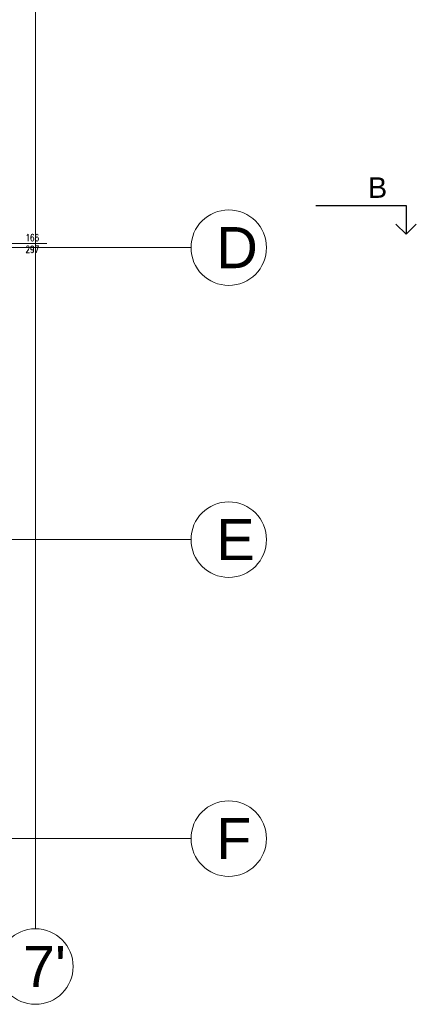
# Model space of a CAD drawing. Header units: millimetres. Extents: x -5254 to 173417, y -28809 to -6400.
# Tile 105 of 256: x 55749 to 56714, y -13476 to -11082. Entities that reach past the tile are written whole.
import ezdxf

# ---------------------------------------------------------------- set-up
doc = ezdxf.new("R2010")
doc.units = ezdxf.units.MM
for name, color, linetype, lineweight in [('_MW_ppoż', 7, 'Continuous', 0), ('m_cienka', 7, 'Continuous', 5), ('m_tekst', 7, 'Continuous', 13), ('mr_przekroje', 7, 'Continuous', 25)]:
    doc.layers.add(name, color=color, linetype=linetype, lineweight=lineweight)
doc.styles.get("Standard").update_dxf_attribs({"font": 'arial.ttf'})
doc.styles.add('styl1', font='simplex.shx', dxfattribs={"width": 0.75})

# ---------------------------------------------------------------- blocks, each defined once
blk = doc.blocks.new('zw$A8B1')
at = {"layer": '_MW_ppoż', "color": 251}
for points in [[(7199.4, 4225.7), (7199.4, 183.5)], [(183.5, 1839.9), (7578, 1839.9)], [(183.5, 1129.9), (7578, 1129.9)], [(183.5, 402.9), (7578, 402.9)]]:
    blk.add_lwpolyline(points, dxfattribs=at)
for centre in [(7669.7, 1839.9), (7669.7, 1129.9), (7669.7, 402.9), (7199.4, 91.8)]:
    blk.add_circle(centre, 91.8, dxfattribs=at)
at = {"layer": '_MW_ppoż', "color": 251, "char_height": 100, "width": 98.152, "attachment_point": 1}
for s, insert in [('D', (7639.6, 1890)), ('E', (7639.6, 1180)), ('F', (7639.6, 453)), ("7'", (7169.3, 141.8))]:
    blk.add_mtext(s, dxfattribs=dict(at, insert=insert))

msp = doc.modelspace()

# ---------------------------------------------------------------- linework, layer by layer
at = {"layer": 'm_cienka', "ltscale": 3}
msp.add_line((55674.91, -11626.28), (55814.91, -11626.28), dxfattribs=at)
at = {"layer": 'mr_przekroje'}
for points in [[(56469.43, -11533.54), (56689.42, -11533.54), (56689.42, -11603.54)], [(56689.42, -11603.54), (56664.67, -11578.79)], [(56689.42, -11603.54), (56714.17, -11578.79)]]:
    msp.add_lwpolyline(points, dxfattribs=at)

# ---------------------------------------------------------------- block references
at = {"layer": '_MW_ppoż', "color": 251}
msp.add_blockref('zw$A8B1', (48588.15, -13476.01), dxfattribs=at)

# ---------------------------------------------------------------- texts
at = {"layer": 'm_tekst', "ltscale": 3, "insert": (55779.91, -11626.28), "char_height": 17, "attachment_point": 5, "style": 'styl1'}
msp.add_mtext_dynamic_manual_height_columns('166\\P297', width=67.2517, gutter_width=350, heights=[-45.33], dxfattribs=at)
at = {"layer": 'mr_przekroje', "insert": (56643.24, -11464.99), "char_height": 50, "attachment_point": 3}
msp.add_mtext_dynamic_manual_height_columns('B', width=67.0476, gutter_width=12.5, heights=[-50], dxfattribs=at)

doc.saveas('drawing.dxf')
